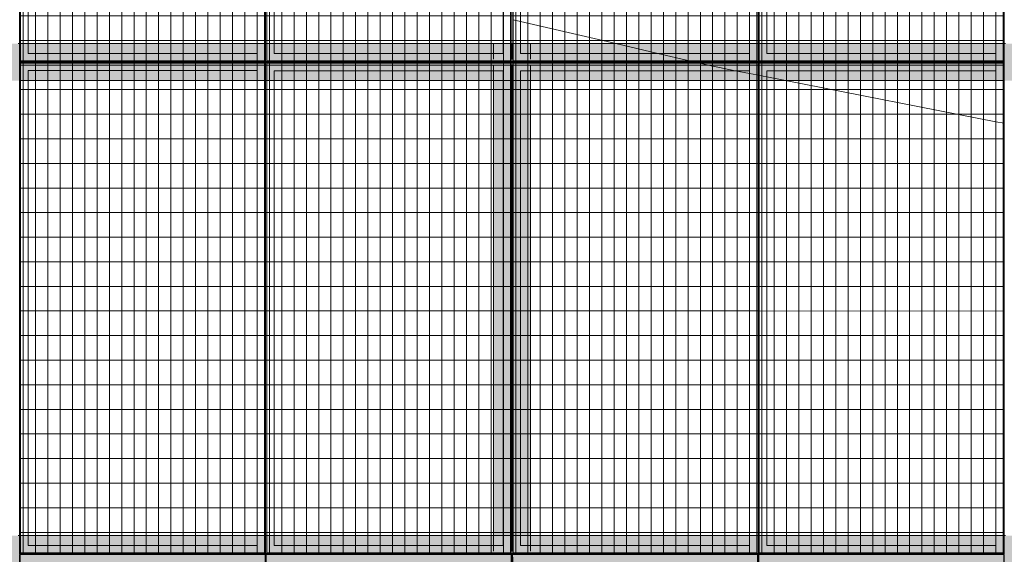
# Model space of a CAD drawing. Header units: metres. Extents: x -373759 to -373409, y 810976 to 811228.
# Tile 84 of 153: x -373587.38 to -373583.38, y 811117.88 to 811120.06. Entities that reach past the tile are written whole.
import ezdxf

# ---------------------------------------------------------------- set-up
doc = ezdxf.new("R2010")
doc.units = ezdxf.units.M
doc.header["$XCLIPFRAME"] = 2
doc.layers.add('A-GENM', color=7, linetype='Continuous', lineweight=5)
doc.layers.add('S-BEAM', color=7, linetype='Continuous', lineweight=5)
doc.layers.add('BASE ALAMEDA JULIO MULLER 1_explodidoR01_dwg', color=7, linetype='Continuous', lineweight=5, true_color=0x767676)
doc.layers.add('Curva_Mestra', color=7, linetype='Continuous', lineweight=40, true_color=0xa55200)
picture_1 = doc.add_image_def('image1.jpg', size_in_pixel=(999, 584))
pattern_1 = [(270, (3125.54, 1874.46), (100, 6e-15), []), (0, (3125.54, 1874.46), (0, 50), [])]

# ---------------------------------------------------------------- blocks, each defined once
blk = doc.blocks.new('BASE ALAMEDA JULIO MULLER 1_explodidoR01_dwg-478056-PISTA INFERIOR PARTE 1')
at = {"layer": 'Curva_Mestra', "color": 9, "lineweight": 5, "true_color": 0xc0c0c0}
for p, q in [((40042.9, 883298.1), (40069.8, 883283.1)), ((40069.8, 883283.1), (40417.2, 883090.9)), ((40417.2, 883090.9), (40571.1, 883005.6)), ((40571.1, 883005.6), (40686.5, 882941.8)), ((40688.6, 882940.6), (40691.8, 882938.8)), ((40695.3, 882936.9), (40716.5, 882925.2)), ((40720.8, 882922.8), (40725.1, 882920.4)), ((40725.2, 882920.3), (40770.5, 882895.3)), ((40772.5, 882894.2), (40854.5, 882852.5)), ((40854.5, 882852.5), (40906.9, 882825.9)), ((40906.9, 882825.9), (40933.5, 882812.4)), ((40934.1, 882812.1), (40938.5, 882809.8)), ((40938.8, 882809.7), (40943.2, 882807.5)), ((40943.9, 882807.1), (40970.5, 882793.6)), ((40970.5, 882793.6), (41039.8, 882758.4)), ((41039.8, 882758.4), (41815.4, 882364.4)), ((41815.4, 882364.4), (41846.7, 882348.6))]:
    blk.add_line(p, q, dxfattribs=at)
blk = doc.blocks.new('_EST_ PLACA PISO ESTRUTURAL MEIO - _EST_ PLACA PISO ESTRUTURAL MEIO-V15-PISTA INFERIOR PARTE 1')
at = {"layer": 'A-GENM', "color": 253, "true_color": 0xaaaaaa}
for p, q in [((-1000, 500), (-1000, -500)), ((-997.5, 500), (997.5, 500)), ((-875.8, 500), (-997.5, 500)), ((997.5, 497.5), (-997.5, 497.5)), ((-997.5, 497.5), (997.5, 497.5)), ((-997.5, 497.5), (-997.5, -497.5)), ((-997.5, 497.5), (-997.5, -497.5)), ((-997.5, -497.5), (-997.5, 497.5)), ((-997.5, 497.5), (-997.5, -497.5)), ((-842.5, 500), (-875.8, 500)), ((-875.8, 497.5), (-875.8, -497.5)), ((842.5, 500), (-842.5, 500)), ((-842.5, -497.5), (-842.5, 497.5)), ((875.8, 500), (842.5, 500)), ((842.5, 497.5), (842.5, -497.5)), ((997.5, 500), (875.8, 500)), ((875.8, 497.5), (875.8, -497.5)), ((997.5, -497.5), (997.5, 497.5)), ((997.5, 497.5), (997.5, -497.5)), ((997.5, 497.5), (997.5, -497.5)), ((997.5, 497.5), (997.5, -497.5)), ((1000, 500), (1000, -500)), ((997.5, -497.5), (-997.5, -497.5)), ((-997.5, -497.5), (997.5, -497.5)), ((-997.5, -500), (-875.8, -500)), ((997.5, -500), (-997.5, -500)), ((-875.8, -500), (-842.5, -500)), ((-842.5, -500), (842.5, -500)), ((842.5, -500), (875.8, -500)), ((875.8, -500), (997.5, -500))]:
    blk.add_line(p, q, dxfattribs=at)
blk = doc.blocks.new('_EST_ PLACA PISO ESTRUTURAL MEIO - _EST_ PLACA PISO ESTRUTURAL MEIO-V162-PISTA INFERIOR PARTE 1')
at = {"layer": 'A-GENM', "color": 253, "true_color": 0xaaaaaa}
for p, q in [((-1000, 500), (-1000, -500)), ((-997.5, 500), (997.5, 500)), ((-875.8, 500), (-997.5, 500)), ((997.5, 497.5), (-997.5, 497.5)), ((-997.5, 497.5), (997.5, 497.5)), ((-997.5, 497.5), (-997.5, -497.5)), ((-997.5, 497.5), (-997.5, -497.5)), ((-997.5, -497.5), (-997.5, 497.5)), ((-997.5, 497.5), (-997.5, -497.5)), ((-842.5, 500), (-875.8, 500)), ((-875.8, 497.5), (-875.8, -497.5)), ((842.5, 500), (-842.5, 500)), ((-842.5, -497.5), (-842.5, 497.5)), ((875.8, 500), (842.5, 500)), ((842.5, 497.5), (842.5, -497.5)), ((997.5, 500), (875.8, 500)), ((875.8, 497.5), (875.8, -497.5)), ((997.5, -497.5), (997.5, 497.5)), ((997.5, 497.5), (997.5, -497.5)), ((997.5, 497.5), (997.5, -497.5)), ((997.5, 497.5), (997.5, -497.5)), ((1000, 500), (1000, -500)), ((997.5, -497.5), (-997.5, -497.5)), ((-997.5, -497.5), (997.5, -497.5)), ((-997.5, -500), (-875.8, -500)), ((997.5, -500), (-997.5, -500)), ((-875.8, -500), (-842.5, -500)), ((-842.5, -500), (842.5, -500)), ((842.5, -500), (875.8, -500)), ((875.8, -500), (997.5, -500))]:
    blk.add_line(p, q, dxfattribs=at)
blk = doc.blocks.new('_EME_ GRADEX PISO 3X1  - _EME_ GRADEX PISO 3X1 -V289-PISTA INFERIOR PARTE 1')
at = {"layer": 'A-GENM', "true_color": 0xaaaaaa}
h = blk.add_hatch(dxfattribs=at)
h.set_pattern_fill('FP_1', color=253, style=0, pattern_type=2)
h.set_pattern_definition(pattern_1)
h.paths.add_polyline_path([(0, -1000), (3000, -1000), (3000, 0), (0, 0), (0, -625.4)], flags=0)
at = {"layer": 'A-GENM', "color": 253, "true_color": 0xaaaaaa}
for p, q in [((0, -1000), (0, 0)), ((0, 0), (2000, 0)), ((2000, 0), (0, 0)), ((0, 0), (0, -1000)), ((0, -1000), (0, 0)), ((0, 0), (3000, 0)), ((3000, 0), (0, 0)), ((0, 0), (0, -1000)), ((2000, 0), (2000, -1000)), ((2000, -1000), (2000, 0)), ((3000, 0), (3000, -1000)), ((3000, -1000), (3000, 0)), ((5, -5), (1995, -5)), ((5, -995), (5, -5)), ((5, -5), (1995, -5)), ((5, -995), (5, -5)), ((1965, -35), (35, -35)), ((35, -35), (35, -965)), ((35, -965), (35, -35)), ((35, -35), (1965, -35)), ((1965, -965), (1965, -35)), ((1965, -35), (1965, -965)), ((1995, -5), (1995, -995)), ((1995, -5), (1995, -995)), ((2000, -1000), (2000, 0)), ((2000, 0), (3000, 0)), ((3000, 0), (2000, 0)), ((2000, 0), (2000, -1000)), ((2005, -5), (2995, -5)), ((2005, -995), (2005, -5)), ((2005, -5), (2995, -5)), ((2005, -995), (2005, -5)), ((2965, -35), (2035, -35)), ((2035, -35), (2035, -965)), ((2035, -965), (2035, -35)), ((2035, -35), (2965, -35)), ((2965, -965), (2965, -35)), ((2965, -35), (2965, -965)), ((2995, -5), (2995, -995)), ((2995, -5), (2995, -995)), ((3000, 0), (3000, -1000)), ((3000, -1000), (3000, 0)), ((1995, -995), (5, -995)), ((1995, -995), (5, -995)), ((35, -965), (1965, -965)), ((1965, -965), (35, -965)), ((2995, -995), (2005, -995)), ((2995, -995), (2005, -995)), ((2035, -965), (2965, -965)), ((2965, -965), (2035, -965)), ((2000, -1000), (0, -1000)), ((0, -1000), (2000, -1000)), ((2000, -1000), (0, -1000)), ((0, -1000), (3000, -1000)), ((3000, -1000), (2000, -1000)), ((2000, -1000), (3000, -1000)), ((3000, -1000), (2000, -1000))]:
    blk.add_line(p, q, dxfattribs=at)
blk = doc.blocks.new('_EME_ GRADEX PISO 3X1  - _EME_ GRADEX PISO 3X1 -V290-PISTA INFERIOR PARTE 1')
at = {"layer": 'A-GENM', "true_color": 0xaaaaaa}
h = blk.add_hatch(dxfattribs=at)
h.set_pattern_fill('FP_1', color=253, style=0, pattern_type=2)
h.set_pattern_definition(pattern_1)
h.paths.add_polyline_path([(0, -1000), (3000, -1000), (3000, 0), (0, 0), (0, -895)], flags=0)
at = {"layer": 'A-GENM', "color": 253, "true_color": 0xaaaaaa}
for p, q in [((0, -1000), (0, 0)), ((0, 0), (2000, 0)), ((2000, 0), (0, 0)), ((0, 0), (0, -1000)), ((0, -1000), (0, 0)), ((0, 0), (2000, 0)), ((3000, 0), (0, 0)), ((0, 0), (0, -1000)), ((2000, 0), (2000, -1000)), ((2000, -1000), (2000, 0)), ((2000, 0), (3000, 0)), ((3000, 0), (3000, -1000)), ((3000, -1000), (3000, 0)), ((5, -5), (1995, -5)), ((5, -995), (5, -5)), ((5, -5), (1995, -5)), ((5, -995), (5, -5)), ((1965, -35), (35, -35)), ((35, -35), (35, -965)), ((35, -965), (35, -35)), ((35, -35), (1965, -35)), ((1965, -965), (1965, -35)), ((1965, -35), (1965, -965)), ((1995, -5), (1995, -995)), ((1995, -5), (1995, -995)), ((2000, -1000), (2000, 0)), ((2000, 0), (3000, 0)), ((3000, 0), (2000, 0)), ((2000, 0), (2000, -1000)), ((2005, -5), (2995, -5)), ((2005, -995), (2005, -5)), ((2005, -5), (2995, -5)), ((2005, -995), (2005, -5)), ((2965, -35), (2035, -35)), ((2035, -35), (2035, -965)), ((2035, -965), (2035, -35)), ((2035, -35), (2965, -35)), ((2965, -965), (2965, -35)), ((2965, -35), (2965, -965)), ((2995, -5), (2995, -995)), ((2995, -5), (2995, -995)), ((3000, 0), (3000, -1000)), ((3000, -1000), (3000, 0)), ((1995, -995), (5, -995)), ((1995, -995), (5, -995)), ((35, -965), (1965, -965)), ((1965, -965), (35, -965)), ((2995, -995), (2005, -995)), ((2995, -995), (2005, -995)), ((2035, -965), (2965, -965)), ((2965, -965), (2035, -965)), ((2000, -1000), (0, -1000)), ((0, -1000), (2000, -1000)), ((2000, -1000), (0, -1000)), ((0, -1000), (3000, -1000)), ((3000, -1000), (2000, -1000)), ((2000, -1000), (3000, -1000)), ((3000, -1000), (2000, -1000))]:
    blk.add_line(p, q, dxfattribs=at)
blk = doc.blocks.new('_EME_ GRADEX PISO 3X1  - _EME_ GRADEX PISO 3X1 -V291-PISTA INFERIOR PARTE 1')
at = {"layer": 'A-GENM', "true_color": 0xaaaaaa}
h = blk.add_hatch(dxfattribs=at)
h.set_pattern_fill('FP_1', color=253, style=0, pattern_type=2)
h.set_pattern_definition(pattern_1)
h.paths.add_polyline_path([(0, -1000), (3000, -1000), (3000, 0), (0, 0), (0, -529.8)], flags=0)
at = {"layer": 'A-GENM', "color": 253, "true_color": 0xaaaaaa}
for p, q in [((0, -1000), (0, 0)), ((0, 0), (2000, 0)), ((2000, 0), (0, 0)), ((0, 0), (0, -1000)), ((0, -1000), (0, 0)), ((0, 0), (2000, 0)), ((3000, 0), (0, 0)), ((0, 0), (0, -1000)), ((2000, 0), (2000, -1000)), ((2000, -1000), (2000, 0)), ((2000, 0), (3000, 0)), ((3000, 0), (3000, -1000)), ((3000, -1000), (3000, 0)), ((5, -5), (1995, -5)), ((5, -995), (5, -5)), ((5, -5), (1995, -5)), ((5, -995), (5, -5)), ((1965, -35), (35, -35)), ((35, -35), (35, -965)), ((35, -965), (35, -35)), ((35, -35), (1965, -35)), ((1965, -965), (1965, -35)), ((1965, -35), (1965, -965)), ((1995, -5), (1995, -995)), ((1995, -5), (1995, -995)), ((2000, -1000), (2000, 0)), ((2000, 0), (3000, 0)), ((3000, 0), (2000, 0)), ((2000, 0), (2000, -1000)), ((2005, -5), (2995, -5)), ((2005, -995), (2005, -5)), ((2005, -5), (2995, -5)), ((2005, -995), (2005, -5)), ((2965, -35), (2035, -35)), ((2035, -35), (2035, -965)), ((2035, -965), (2035, -35)), ((2035, -35), (2965, -35)), ((2965, -965), (2965, -35)), ((2965, -35), (2965, -965)), ((2995, -5), (2995, -995)), ((2995, -5), (2995, -995)), ((3000, 0), (3000, -1000)), ((3000, -1000), (3000, 0)), ((1995, -995), (5, -995)), ((1995, -995), (5, -995)), ((35, -965), (1965, -965)), ((1965, -965), (35, -965)), ((2995, -995), (2005, -995)), ((2995, -995), (2005, -995)), ((2035, -965), (2965, -965)), ((2965, -965), (2035, -965)), ((2000, -1000), (0, -1000)), ((0, -1000), (2000, -1000)), ((2000, -1000), (0, -1000)), ((0, -1000), (3000, -1000)), ((3000, -1000), (2000, -1000)), ((2000, -1000), (3000, -1000)), ((3000, -1000), (2000, -1000))]:
    blk.add_line(p, q, dxfattribs=at)
blk = doc.blocks.new('_EME_ GRADEX PISO 3X1  - _EME_ GRADEX PISO 3X1 -V292-PISTA INFERIOR PARTE 1')
at = {"layer": 'A-GENM', "true_color": 0xaaaaaa}
h = blk.add_hatch(dxfattribs=at)
h.set_pattern_fill('FP_1', color=253, style=0, pattern_type=2)
h.set_pattern_definition(pattern_1)
h.paths.add_polyline_path([(0, -1000), (3000, -1000), (3000, 0), (0, 0), (0, -799.4)], flags=0)
at = {"layer": 'A-GENM', "color": 253, "true_color": 0xaaaaaa}
for p, q in [((0, -1000), (0, 0)), ((0, 0), (2000, 0)), ((2000, 0), (0, 0)), ((0, 0), (0, -1000)), ((0, -1000), (0, 0)), ((0, 0), (2000, 0)), ((3000, 0), (0, 0)), ((0, 0), (0, -1000)), ((2000, 0), (2000, -1000)), ((2000, -1000), (2000, 0)), ((2000, 0), (3000, 0)), ((3000, 0), (3000, -1000)), ((3000, -1000), (3000, 0)), ((5, -5), (1995, -5)), ((5, -995), (5, -5)), ((5, -5), (1995, -5)), ((5, -995), (5, -5)), ((1965, -35), (35, -35)), ((35, -35), (35, -965)), ((35, -965), (35, -35)), ((35, -35), (1965, -35)), ((1965, -965), (1965, -35)), ((1965, -35), (1965, -965)), ((1995, -5), (1995, -995)), ((1995, -5), (1995, -995)), ((2000, -1000), (2000, 0)), ((2000, 0), (3000, 0)), ((3000, 0), (2000, 0)), ((2000, 0), (2000, -1000)), ((2005, -5), (2995, -5)), ((2005, -995), (2005, -5)), ((2005, -5), (2995, -5)), ((2005, -995), (2005, -5)), ((2965, -35), (2035, -35)), ((2035, -35), (2035, -965)), ((2035, -965), (2035, -35)), ((2035, -35), (2965, -35)), ((2965, -965), (2965, -35)), ((2965, -35), (2965, -965)), ((2995, -5), (2995, -995)), ((2995, -5), (2995, -995)), ((3000, 0), (3000, -1000)), ((3000, -1000), (3000, 0)), ((1995, -995), (5, -995)), ((1995, -995), (5, -995)), ((35, -965), (1965, -965)), ((1965, -965), (35, -965)), ((2995, -995), (2005, -995)), ((2995, -995), (2005, -995)), ((2035, -965), (2965, -965)), ((2965, -965), (2035, -965)), ((2000, -1000), (0, -1000)), ((0, -1000), (2000, -1000)), ((2000, -1000), (0, -1000)), ((0, -1000), (3000, -1000)), ((3000, -1000), (2000, -1000)), ((2000, -1000), (3000, -1000)), ((3000, -1000), (2000, -1000))]:
    blk.add_line(p, q, dxfattribs=at)
blk = doc.blocks.new('M_W-Wide Flange - VIGA I 15X17-4432523-PISTA INFERIOR PARTE 1')
at = {"layer": 'S-BEAM', "true_color": 0xff8080, "transparency": 33554432}
h = blk.add_hatch(color=11, dxfattribs=at)
h.paths.add_polyline_path([(-8001.8, 75), (-9000.7, 75), (-9000.7, 19.8), (-8001.8, 19.8)], flags=0)
h.paths.add_polyline_path([(8999.5, 19.8), (8999.5, 75), (-8001.8, 75), (-8001.8, 19.8), (-4741.5, 19.8), (8995.7, 19.8)], flags=0)
h = blk.add_hatch(color=11, dxfattribs=at)
h.paths.add_polyline_path([(8999.5, -75), (8999.5, 75), (-9000.7, 75), (-8999.3, -75), (8998.2, -75)], flags=0)
h.paths.add_polyline_path([(7998.2, 0), (7998.2, 0), (7998.2, 5)], flags=0)
h.paths.add_polyline_path([(3998.2, 0), (3998.2, 5), (3998.2, 5)], flags=0)
h.paths.add_polyline_path([(5998.2, 0), (5998.2, 5), (5998.2, 5)], flags=0)
h.paths.add_polyline_path([(971.6, 0), (971.6, 0), (993.2, 0)], flags=0)
h.paths.add_polyline_path([(-298, 0), (-298, 0), (-6.8, 0)], flags=0)
h.paths.add_polyline_path([(-1567.6, 0), (-1567.6, 0), (-1006.8, 0)], flags=0)
h.paths.add_polyline_path([(-1001.8, 0), (-1001.8, 0), (-1001.8, 5)], flags=0)
h.paths.add_polyline_path([(1998.2, 0), (1998.2, 5), (1998.2, 5)], flags=0)
h.paths.add_polyline_path([(-3472, 0), (-3472, 0), (-3006.8, 0)], flags=0)
h.paths.add_polyline_path([(-7280.7, 0), (-7280.7, 0), (-7006.8, 0)], flags=0)
h.paths.add_polyline_path([(-8550.3, 0), (-8550.3, 0), (-8006.8, 0)], flags=0)
h.paths.add_polyline_path([(998.2, 5), (998.2, 5), (998.2, 35)], flags=0)
h.paths.add_polyline_path([(-1.8, 5), (-1.8, 5), (-1.8, 35)], flags=0)
h.paths.add_polyline_path([(-1001.8, 5), (-1001.8, 5), (-1001.8, 35)], flags=0)
h.paths.add_polyline_path([(-3001.8, 5), (-3001.8, 5), (-3001.8, 35)], flags=0)
h.paths.add_polyline_path([(-4001.8, 5), (-4001.8, 5), (-4001.8, 35)], flags=0)
h.paths.add_polyline_path([(-5001.8, 5), (-5001.8, 5), (-5001.8, 35)], flags=0)
h.paths.add_polyline_path([(-6001.8, 5), (-6001.8, 5), (-6001.8, 35)], flags=0)
h.paths.add_polyline_path([(-7006.8, 5), (-7006.8, 5), (-7001.8, 5)], flags=0)
h.paths.add_polyline_path([(-7001.8, 5), (-7001.8, 5), (-7001.8, 35)], flags=0)
h.paths.add_polyline_path([(-8001.8, 5), (-8001.8, 5), (-8001.8, 35)], flags=0)
h = blk.add_hatch(color=11, dxfattribs=at)
h.paths.add_polyline_path([(8999.5, 2.7), (8999.5, 19.8), (-9000.7, 19.7), (-8999, 2.7), (8998, 2.7)], flags=0)
h.paths.add_polyline_path([(5998.2, 3.6), (5998.2, 5), (5998.2, 5)], flags=0)
h.paths.add_polyline_path([(3998.2, 3.8), (3998.2, 5), (3998.2, 5)], flags=0)
h.paths.add_polyline_path([(1998.2, 4), (1998.2, 5), (1998.2, 5)], flags=0)
h.paths.add_polyline_path([(-7006.8, 5), (-7006.8, 5), (-7001.8, 5)], flags=0)
at = {"layer": 'S-BEAM', "color": 1, "true_color": 0xff0000}
for p, q in [((-5997, 75), (-6006.6, 75)), ((-6006.6, 75), (-5997, 75)), ((-6006.6, 75), (-5997, 75)), ((-6006.6, 75), (-5997, 75)), ((-5967.4, 75), (-5996.8, 75)), ((-5996.8, 75), (-5967.4, 75)), ((-5996.8, 75), (-5967.4, 75)), ((-5996.8, 75), (-5967.4, 75)), ((-5036.8, 75), (-5966.8, 75)), ((-5966.8, 75), (-5036.8, 75)), ((-5966.8, 75), (-5036.8, 75)), ((-5966.8, 75), (-5036.8, 75)), ((-5006.8, 75), (-5036.2, 75)), ((-5036.2, 75), (-5006.8, 75)), ((-5036.2, 75), (-5006.8, 75)), ((-5036.2, 75), (-5006.8, 75)), ((-4997, 75), (-5006.6, 75)), ((-5006.6, 75), (-4997, 75)), ((-5006.6, 75), (-4997, 75)), ((-5006.6, 75), (-4997, 75)), ((-4967.4, 75), (-4996.8, 75)), ((-4996.8, 75), (-4967.4, 75)), ((-4996.8, 75), (-4967.4, 75)), ((-4996.8, 75), (-4967.4, 75)), ((-4036.8, 75), (-4966.8, 75)), ((-4966.8, 75), (-4036.8, 75)), ((-4966.8, 75), (-4036.8, 75)), ((-4966.8, 75), (-4036.8, 75)), ((-4006.8, 75), (-4036.2, 75)), ((-4036.2, 75), (-4006.8, 75)), ((-4036.2, 75), (-4006.8, 75)), ((-4036.2, 75), (-4006.8, 75)), ((-3997, 75), (-4006.6, 75)), ((-4006.6, 75), (-3997, 75)), ((-4006.6, 75), (-3997, 75)), ((-4006.6, 75), (-3997, 75)), ((-3967.4, 75), (-3996.8, 75)), ((-3996.8, 75), (-3967.4, 75)), ((-3996.8, 75), (-3967.4, 75)), ((-3996.8, 75), (-3967.4, 75)), ((-3036.8, 75), (-3966.8, 75)), ((-3966.8, 75), (-3036.8, 75)), ((-3966.8, 75), (-3036.8, 75)), ((-3966.8, 75), (-3036.8, 75)), ((-3006.8, 75), (-3036.2, 75)), ((-3036.2, 75), (-3006.8, 75)), ((-3036.2, 75), (-3006.8, 75)), ((-3036.2, 75), (-3006.8, 75)), ((-2997, 75), (-3006.6, 75)), ((-3006.6, 75), (-2997, 75)), ((-3006.6, 75), (-2997, 75)), ((-3006.6, 75), (-2997, 75)), ((-2967.4, 75), (-2996.8, 75)), ((-2996.8, 75), (-2967.4, 75)), ((-2996.8, 75), (-2967.4, 75)), ((-2996.8, 75), (-2967.4, 75)), ((-2036.8, 75), (-2966.8, 75)), ((-2966.8, 75), (-2036.8, 75)), ((-2966.8, 75), (-2036.8, 75)), ((-2966.8, 75), (-2036.8, 75)), ((-2006.8, 75), (-2036.2, 75)), ((-2036.2, 75), (-2006.8, 75)), ((-2036.2, 75), (-2006.8, 75)), ((-2036.2, 75), (-2006.8, 75)), ((-1997, 75), (-2006.6, 75)), ((-2006.6, 75), (-1997, 75)), ((-2006.6, 75), (-1997, 75)), ((-2006.6, 75), (-1997, 75))]:
    blk.add_line(p, q, dxfattribs=at)
at = {"layer": 'S-BEAM'}
for p, q in [((-5004.5, 2.7), (-5999, 2.7)), ((-4004.5, 2.7), (-4999, 2.7)), ((-3004.5, 2.7), (-3999, 2.7)), ((-2004.5, 2.7), (-2999, 2.7))]:
    blk.add_line(p, q, dxfattribs=at)
blk = doc.blocks.new('M_W-Wide Flange - VIGA I 15X17-4432522-PISTA INFERIOR PARTE 1')
at = {"layer": 'S-BEAM', "true_color": 0xff8080, "transparency": 33554432}
h = blk.add_hatch(color=11, dxfattribs=at)
h.paths.add_polyline_path([(-8001.8, 75), (-9000.7, 75), (-9000.7, 19.8), (-8001.8, 19.8)], flags=0)
h.paths.add_polyline_path([(9000.7, 19.8), (9000.7, 75), (-8001.8, 75), (-8001.8, 19.8), (-4741.6, 19.8), (8995.8, 19.8)], flags=0)
h = blk.add_hatch(color=11, dxfattribs=at)
h.paths.add_polyline_path([(-8001.8, 75), (-9000.7, 75), (-9000.7, -75), (-8001.8, -75), (-8001.8, 5)], flags=0)
h.paths.add_polyline_path([(-7001.8, 75), (-8001.8, 75), (-8001.6, -75), (-7001.8, -75), (-7001.8, 5)], flags=0)
h.paths.add_polyline_path([(-5001.8, 75), (-7001.8, 75), (-7001.6, -75), (-5001.8, -75), (-5001.8, 5)], flags=0)
h.paths.add_polyline_path([(-4001.8, 75), (-5001.8, 75), (-5001.6, -75), (-4001.8, -75), (-4001.8, 5)], flags=0)
h.paths.add_polyline_path([(-3001.8, 75), (-4001.8, 75), (-4001.6, -75), (-3001.8, -75), (-3001.8, 5)], flags=0)
h.paths.add_polyline_path([(-1001.8, 75), (-3001.8, 75), (-3001.6, -75), (-1001.8, -75), (-1001.8, 5)], flags=0)
h.paths.add_polyline_path([(-1.8, 75), (-1001.8, 75), (-1001.6, -75), (-1.8, -75), (-1.8, 5)], flags=0)
h.paths.add_polyline_path([(998.2, 75), (-1.8, 75), (-1.6, -75), (998.2, -75), (998.2, 5)], flags=0)
h.paths.add_polyline_path([(9000.7, -75), (9000.7, 75), (998.2, 75), (998.4, -75), (9000.5, -75)], flags=0)
h.paths.add_polyline_path([(7998.2, 0), (7998.2, 0), (7998.2, 5)], flags=0)
h.paths.add_polyline_path([(6993.2, -5), (6993.2, -5), (6998.2, -5)], flags=0)
h.paths.add_polyline_path([(4993.2, -5), (4993.2, -5), (4998.2, -5)], flags=0)
h.paths.add_polyline_path([(2993.2, -5), (2993.2, -5), (2998.2, -5)], flags=0)
h.paths.add_polyline_path([(2963.2, -5), (2963.2, -5), (2993.2, -5)], flags=0)
h.paths.add_polyline_path([(993.2, -5), (993.2, -5), (998.2, -5)], flags=0)
h.paths.add_polyline_path([(-6.8, 0), (-6.8, 0), (-1.8, 0)], flags=0)
h.paths.add_polyline_path([(-6.8, -5), (-6.8, 0), (-6.8, 0)], flags=0)
h.paths.add_polyline_path([(-1006.8, 0), (-1006.8, 0), (-1001.8, 0)], flags=0)
h.paths.add_polyline_path([(-1006.8, -5), (-1006.8, 0), (-1006.8, 0)], flags=0)
h.paths.add_polyline_path([(-3006.8, 0), (-3006.8, 0), (-3001.8, 0)], flags=0)
h.paths.add_polyline_path([(-3006.8, -5), (-3006.8, 0), (-3006.8, 0)], flags=0)
h.paths.add_polyline_path([(-4006.8, 0), (-4006.8, 0), (-4001.8, 0)], flags=0)
h.paths.add_polyline_path([(-4006.8, -5), (-4006.8, 0), (-4006.8, 0)], flags=0)
h.paths.add_polyline_path([(-4006.8, -5), (-4006.8, -5), (-4001.8, -5)], flags=0)
h.paths.add_polyline_path([(-5006.8, 0), (-5006.8, 0), (-5001.8, 0)], flags=0)
h.paths.add_polyline_path([(-5006.8, -5), (-5006.8, 0), (-5006.8, 0)], flags=0)
h.paths.add_polyline_path([(-8006.8, 0), (-8006.8, 0), (-8001.8, 0)], flags=0)
h.paths.add_polyline_path([(-8006.8, -5), (-8006.8, 0), (-8006.8, 0)], flags=0)
h.paths.add_polyline_path([(-8006.8, -5), (-8006.8, -5), (-8001.8, -5)], flags=0)
h.paths.add_polyline_path([(8000.7, 0), (8000.7, 0), (8005.7, 0)], flags=0)
h.paths.add_polyline_path([(-2001.8, 0), (-2001.8, 0), (-2001.8, 5)], flags=0)
h = blk.add_hatch(color=11, dxfattribs=at)
h.paths.add_polyline_path([(9000.7, 2.7), (9000.7, 19.8), (-9000.7, 19.7), (-8999, 2.7), (8998, 2.7)], flags=0)
h.paths.add_polyline_path([(3.2, 5), (3.2, 5), (33.2, 5)], flags=0)
h.paths.add_polyline_path([(5998.2, 5), (5998.2, 5), (5998.2, 5)], flags=0)
h.paths.add_polyline_path([(-996.8, 5), (-996.8, 5), (-966.8, 5)], flags=0)
h.paths.add_polyline_path([(-1036.8, 5), (-1036.8, 5), (-1007.6, 5)], flags=0)
h.paths.add_polyline_path([(-1567.6, 5), (-1567.6, 5), (-1036.8, 5)], flags=0)
h.paths.add_polyline_path([(-3006.8, 5), (-3006.8, 5), (-3036.8, 5)], flags=0)
h.paths.add_polyline_path([(-3006.8, 5), (-3006.8, 5), (-3012.2, 5)], flags=0)
h.paths.add_polyline_path([(-5006.8, 5), (-5006.8, 5), (-5036.8, 5)], flags=0)
h = blk.add_hatch(color=11, dxfattribs=at)
h.paths.add_polyline_path([(9000.7, -19.7), (8998, -2.8), (-9000.7, -5.1), (-9000.7, -19.7), (9000.7, -19.7)], flags=0)
h.paths.add_polyline_path([(-3472, -5), (-3472, -5), (-3036.8, -5)], flags=0)
h.paths.add_polyline_path([(-3966.8, -5), (-3966.8, -5), (-3996.6, -5)], flags=0)
h.paths.add_polyline_path([(-3036.8, -5), (-3036.8, -5), (-3006.8, -5)], flags=0)
h.paths.add_polyline_path([(8035.7, -3.3), (8035.7, -3.3), (8589.1, -3.3)], flags=0)
blk.add_hatch(color=11, dxfattribs=at).paths.add_polyline_path([(9000.7, -75), (9000.7, -19.7), (-9000.7, -19.8), (-9000.7, -75), (9000.5, -75)], flags=0)
at = {"layer": 'S-BEAM', "color": 1, "true_color": 0xff0000}
for p, q in [((-5997.1, 75), (-6006.4, 75)), ((-6006.4, 75), (-5997.1, 75)), ((-6006.4, 75), (-5997.1, 75)), ((-6006.4, 75), (-5997.1, 75)), ((-5968, 75), (-5996.8, 75)), ((-5996.8, 75), (-5968, 75)), ((-5996.8, 75), (-5968, 75)), ((-5996.8, 75), (-5968, 75)), ((-5036.8, 75), (-5966.8, 75)), ((-5966.8, 75), (-5036.8, 75)), ((-5966.8, 75), (-5036.8, 75)), ((-5966.8, 75), (-5036.8, 75)), ((-5006.8, 75), (-5035.5, 75)), ((-5035.5, 75), (-5006.8, 75)), ((-5035.5, 75), (-5006.8, 75)), ((-5035.5, 75), (-5006.8, 75)), ((-4997.1, 75), (-5006.4, 75)), ((-5006.4, 75), (-4997.1, 75)), ((-5006.4, 75), (-4997.1, 75)), ((-5006.4, 75), (-4997.1, 75)), ((-4968, 75), (-4996.8, 75)), ((-4996.8, 75), (-4968, 75)), ((-4996.8, 75), (-4968, 75)), ((-4996.8, 75), (-4968, 75)), ((-4036.8, 75), (-4966.8, 75)), ((-4966.8, 75), (-4036.8, 75)), ((-4966.8, 75), (-4036.8, 75)), ((-4966.8, 75), (-4036.8, 75)), ((-4006.8, 75), (-4035.5, 75)), ((-4035.5, 75), (-4006.8, 75)), ((-4035.5, 75), (-4006.8, 75)), ((-4035.5, 75), (-4006.8, 75)), ((-3997.1, 75), (-4006.4, 75)), ((-4006.4, 75), (-3997.1, 75)), ((-4006.4, 75), (-3997.1, 75)), ((-4006.4, 75), (-3997.1, 75)), ((-3968, 75), (-3996.8, 75)), ((-3996.8, 75), (-3968, 75)), ((-3996.8, 75), (-3968, 75)), ((-3996.8, 75), (-3968, 75)), ((-3036.8, 75), (-3966.8, 75)), ((-3966.8, 75), (-3036.8, 75)), ((-3966.8, 75), (-3036.8, 75)), ((-3966.8, 75), (-3036.8, 75)), ((-3006.8, 75), (-3035.5, 75)), ((-3035.5, 75), (-3006.8, 75)), ((-3035.5, 75), (-3006.8, 75)), ((-3035.5, 75), (-3006.8, 75)), ((-2997.1, 75), (-3006.4, 75)), ((-3006.4, 75), (-2997.1, 75)), ((-3006.4, 75), (-2997.1, 75)), ((-3006.4, 75), (-2997.1, 75)), ((-2968, 75), (-2996.8, 75)), ((-2996.8, 75), (-2968, 75)), ((-2996.8, 75), (-2968, 75)), ((-2996.8, 75), (-2968, 75)), ((-2036.8, 75), (-2966.8, 75)), ((-2966.8, 75), (-2036.8, 75)), ((-2966.8, 75), (-2036.8, 75)), ((-2966.8, 75), (-2036.8, 75)), ((-2006.8, 75), (-2035.5, 75)), ((-2035.5, 75), (-2006.8, 75)), ((-2035.5, 75), (-2006.8, 75)), ((-2035.5, 75), (-2006.8, 75)), ((-1997.1, 75), (-2006.4, 75)), ((-2006.4, 75), (-1997.1, 75)), ((-2006.4, 75), (-1997.1, 75)), ((-2006.4, 75), (-1997.1, 75)), ((-6001.6, -75), (-5996.8, -75)), ((-6001.6, -75), (-5996.8, -75)), ((-6001.6, -75), (-5996.8, -75)), ((-6001.6, -75), (-5996.8, -75)), ((-5995.7, -75), (-5966.8, -75)), ((-5995.7, -75), (-5966.8, -75)), ((-5995.7, -75), (-5966.8, -75)), ((-5995.7, -75), (-5966.8, -75)), ((-5966.8, -75), (-5036.8, -75)), ((-5966.8, -75), (-5036.8, -75)), ((-5966.8, -75), (-5036.8, -75)), ((-5966.8, -75), (-5036.8, -75)), ((-5036.8, -75), (-5007.9, -75)), ((-5036.8, -75), (-5007.9, -75)), ((-5036.8, -75), (-5007.9, -75)), ((-5036.8, -75), (-5007.9, -75)), ((-5006.8, -75), (-5002, -75)), ((-5006.8, -75), (-5002, -75)), ((-5006.8, -75), (-5002, -75)), ((-5006.8, -75), (-5002, -75)), ((-5001.6, -75), (-4996.8, -75)), ((-5001.6, -75), (-4996.8, -75)), ((-5001.6, -75), (-4996.8, -75)), ((-5001.6, -75), (-4996.8, -75)), ((-4995.7, -75), (-4966.8, -75)), ((-4995.7, -75), (-4966.8, -75)), ((-4995.7, -75), (-4966.8, -75)), ((-4995.7, -75), (-4966.8, -75)), ((-4966.8, -75), (-4036.8, -75)), ((-4966.8, -75), (-4036.8, -75)), ((-4966.8, -75), (-4036.8, -75)), ((-4966.8, -75), (-4036.8, -75)), ((-4036.8, -75), (-4007.9, -75)), ((-4036.8, -75), (-4007.9, -75)), ((-4036.8, -75), (-4007.9, -75)), ((-4036.8, -75), (-4007.9, -75)), ((-4006.8, -75), (-4002, -75)), ((-4006.8, -75), (-4002, -75)), ((-4006.8, -75), (-4002, -75)), ((-4006.8, -75), (-4002, -75)), ((-4001.6, -75), (-3996.8, -75)), ((-4001.6, -75), (-3996.8, -75)), ((-4001.6, -75), (-3996.8, -75)), ((-4001.6, -75), (-3996.8, -75)), ((-3995.7, -75), (-3966.8, -75)), ((-3995.7, -75), (-3966.8, -75)), ((-3995.7, -75), (-3966.8, -75)), ((-3995.7, -75), (-3966.8, -75)), ((-3966.8, -75), (-3036.8, -75)), ((-3966.8, -75), (-3036.8, -75)), ((-3966.8, -75), (-3036.8, -75)), ((-3966.8, -75), (-3036.8, -75)), ((-3036.8, -75), (-3007.9, -75)), ((-3036.8, -75), (-3007.9, -75)), ((-3036.8, -75), (-3007.9, -75)), ((-3036.8, -75), (-3007.9, -75)), ((-3006.8, -75), (-3002, -75)), ((-3006.8, -75), (-3002, -75)), ((-3006.8, -75), (-3002, -75)), ((-3006.8, -75), (-3002, -75)), ((-3001.6, -75), (-2996.8, -75)), ((-3001.6, -75), (-2996.8, -75)), ((-3001.6, -75), (-2996.8, -75)), ((-3001.6, -75), (-2996.8, -75)), ((-2995.7, -75), (-2966.8, -75)), ((-2995.7, -75), (-2966.8, -75)), ((-2995.7, -75), (-2966.8, -75)), ((-2995.7, -75), (-2966.8, -75)), ((-2966.8, -75), (-2036.8, -75)), ((-2966.8, -75), (-2036.8, -75)), ((-2966.8, -75), (-2036.8, -75)), ((-2966.8, -75), (-2036.8, -75)), ((-2036.8, -75), (-2007.9, -75)), ((-2036.8, -75), (-2007.9, -75)), ((-2036.8, -75), (-2007.9, -75)), ((-2036.8, -75), (-2007.9, -75)), ((-2006.8, -75), (-2002, -75)), ((-2006.8, -75), (-2002, -75)), ((-2006.8, -75), (-2002, -75)), ((-2006.8, -75), (-2002, -75))]:
    blk.add_line(p, q, dxfattribs=at)
at = {"layer": 'S-BEAM'}
for p, q in [((-5004.5, 2.7), (-5999, 2.7)), ((-4004.5, 2.7), (-4999, 2.7)), ((-3004.5, 2.7), (-3999, 2.7)), ((-2004.5, 2.7), (-2999, 2.7)), ((-5004.5, -2.8), (-5999, -2.8)), ((-4004.5, -2.8), (-4999, -2.8)), ((-3004.5, -2.8), (-3999, -2.8)), ((-2004.5, -2.8), (-2999, -2.8))]:
    blk.add_line(p, q, dxfattribs=at)
blk = doc.blocks.new('M_W-Wide Flange - VIGA I 25X15-V381-PISTA INFERIOR PARTE 1')
at = {"layer": 'S-BEAM'}
for p, q in [((-101.3, 2.7), (-1901.2, 2.7)), ((-42.8, 2.7), (-101.3, 2.7)), ((-38.7, 2.7), (-41.6, 2.7)), ((-12.1, 2.7), (-15, 2.7)), ((-7.7, 2.7), (-10.9, 2.7)), ((48.7, 2.7), (-6.5, 2.7)), ((1898.7, 2.7), (48.7, 2.7)), ((1957.2, 2.7), (1898.7, 2.7)), ((1961.3, 2.7), (1958.4, 2.7)), ((1987.9, 2.7), (1985, 2.7)), ((1992.3, 2.7), (1989.1, 2.7)), ((2048.7, 2.7), (1993.5, 2.7)), ((-101.3, -2.8), (-1901.2, -2.8)), ((-42.8, -2.8), (-101.3, -2.8)), ((-38.7, -2.8), (-41.6, -2.8)), ((-22.9, -2.8), (-26.2, -2.8)), ((-12.1, -2.8), (-15, -2.8)), ((-7.7, -2.8), (-10.9, -2.8)), ((48.7, -2.8), (-6.5, -2.8)), ((1898.7, -2.8), (48.7, -2.8)), ((1957.2, -2.8), (1898.7, -2.8)), ((1961.3, -2.8), (1958.4, -2.8)), ((1973.7, -2.8), (1969.9, -2.8)), ((1977.1, -2.8), (1973.8, -2.8)), ((1987.9, -2.8), (1985, -2.8)), ((1992.3, -2.8), (1989.1, -2.8)), ((2048.7, -2.8), (1993.5, -2.8))]:
    blk.add_line(p, q, dxfattribs=at)

msp = doc.modelspace()

# ---------------------------------------------------------------- hatches: boundary and pattern name
at = {"layer": 'S-BEAM', "true_color": 0xff8080, "transparency": 33554432}
for points in [[(-373585.4011, 811116.0085), (-373585.4011, 811119.9584), (-373585.4563, 811119.9584), (-373585.4563, 811116.0085)], [(-373585.3616, 811116.0085), (-373585.3616, 811119.9584), (-373585.3786, 811119.9584), (-373585.3763, 811116.0085), (-373585.366, 811116.0085)]]:
    msp.add_hatch(color=11, dxfattribs=at).paths.add_polyline_path(points, flags=0)
h = msp.add_hatch(color=11, dxfattribs=at)
h.paths.add_polyline_path([(-373585.3063, 811119.8784), (-373585.3063, 811119.8784), (-373585.3474, 811119.8784)], flags=0)
h.paths.add_polyline_path([(-373585.3063, 811116.0085), (-373585.3063, 811119.9584), (-373585.4563, 811119.9584), (-373585.4563, 811117.8834), (-373585.4563, 811117.8807), (-373585.4563, 811116.0085), (-373585.3799, 811116.0085)], flags=0)
h.paths.add_polyline_path([(-373585.4174, 811117.9184), (-373585.4174, 811117.9184), (-373585.4174, 811117.9584)], flags=0)
h.paths.add_polyline_path([(-373585.3474, 811118.9507), (-373585.3474, 811118.9507), (-373585.3474, 811119.7461)], flags=0)
h.paths.add_polyline_path([(-373585.3824, 811118.9507), (-373585.3824, 811118.9507), (-373585.3824, 811119.7461)], flags=0)
h = msp.add_hatch(color=11, dxfattribs=at)
h.paths.add_polyline_path([(-373585.3841, 811116.0085), (-373585.3863, 811119.9584), (-373585.4011, 811119.9584), (-373585.4011, 811116.0085), (-373585.3846, 811116.0085)], flags=0)
h.paths.add_polyline_path([(-373585.3891, 811119.8785), (-373585.3891, 811119.8784), (-373585.3926, 811119.8784)], flags=0)
h = msp.add_hatch(color=11, dxfattribs=at)
h.paths.add_polyline_path([(-373585.3063, 811119.8784), (-373585.3063, 811119.8784), (-373585.3474, 811119.8784)], flags=0)
h.paths.add_polyline_path([(-373585.3616, 811116.0085), (-373585.3063, 811116.0085), (-373585.3063, 811119.9584), (-373585.3616, 811119.9584), (-373585.3616, 811116.0085)], flags=0)
h.paths.add_polyline_path([(-373585.3474, 811118.9507), (-373585.3474, 811118.9507), (-373585.3474, 811119.7461)], flags=0)

# ---------------------------------------------------------------- linework, layer by layer
at = {"layer": 'S-BEAM', "color": 1, "true_color": 0xff0000}
for p, q in [((-373585.4563, 811119.9584), (-373585.4174, 811119.9584)), ((-373585.4174, 811119.9584), (-373585.4563, 811119.9584)), ((-373585.4563, 811119.9584), (-373585.4174, 811119.9584)), ((-373585.4174, 811119.9584), (-373585.4563, 811119.9584)), ((-373585.4563, 811119.9584), (-373585.4563, 811119.9184)), ((-373585.4563, 811119.9184), (-373585.4563, 811119.9584)), ((-373585.4563, 811119.9184), (-373585.4563, 811119.9584)), ((-373585.4563, 811119.9184), (-373585.4563, 811119.9584)), ((-373585.4161, 811119.9584), (-373585.4011, 811119.9584)), ((-373585.4011, 811119.9584), (-373585.4161, 811119.9584)), ((-373585.4161, 811119.9584), (-373585.3874, 811119.9584)), ((-373585.389, 811119.9584), (-373585.4161, 811119.9584)), ((-373585.4011, 811119.9584), (-373585.3967, 811119.9584)), ((-373585.389, 811119.9584), (-373585.4011, 811119.9584)), ((-373585.3967, 811119.9584), (-373585.3926, 811119.9584)), ((-373585.3926, 811119.9584), (-373585.389, 811119.9584)), ((-373585.389, 811119.9584), (-373585.3863, 811119.9584)), ((-373585.3863, 811119.9584), (-373585.389, 811119.9584)), ((-373585.387, 811119.9584), (-373585.3777, 811119.9584)), ((-373585.3863, 811119.9584), (-373585.3841, 811119.9584)), ((-373585.3846, 811119.9584), (-373585.3863, 811119.9584)), ((-373585.3841, 811119.9584), (-373585.3846, 811119.9584)), ((-373585.378, 811119.9584), (-373585.3824, 811119.9584)), ((-373585.378, 811119.9584), (-373585.3786, 811119.9584)), ((-373585.3786, 811119.9584), (-373585.378, 811119.9584)), ((-373585.3701, 811119.9584), (-373585.378, 811119.9584)), ((-373585.378, 811119.9584), (-373585.3763, 811119.9584)), ((-373585.3774, 811119.9584), (-373585.3486, 811119.9584)), ((-373585.3763, 811119.9584), (-373585.3701, 811119.9584)), ((-373585.3486, 811119.9584), (-373585.3736, 811119.9584)), ((-373585.366, 811119.9584), (-373585.3701, 811119.9584)), ((-373585.3701, 811119.9584), (-373585.366, 811119.9584)), ((-373585.3616, 811119.9584), (-373585.366, 811119.9584)), ((-373585.366, 811119.9584), (-373585.3616, 811119.9584)), ((-373585.3486, 811119.9584), (-373585.3616, 811119.9584)), ((-373585.3616, 811119.9584), (-373585.3486, 811119.9584)), ((-373585.3474, 811119.9584), (-373585.3063, 811119.9584)), ((-373585.3063, 811119.9584), (-373585.3474, 811119.9584)), ((-373585.3474, 811119.9584), (-373585.3063, 811119.9584)), ((-373585.3063, 811119.9584), (-373585.3474, 811119.9584)), ((-373585.3063, 811119.9184), (-373585.3063, 811119.9584)), ((-373585.3063, 811119.9184), (-373585.3063, 811119.9584)), ((-373585.3063, 811119.9184), (-373585.3063, 811119.9584)), ((-373585.3063, 811119.9184), (-373585.3063, 811119.9584)), ((-373585.4563, 811119.9172), (-373585.4563, 811119.9032)), ((-373585.4563, 811119.9032), (-373585.4563, 811119.9172)), ((-373585.4563, 811119.9032), (-373585.4563, 811119.9172)), ((-373585.4563, 811119.9032), (-373585.4563, 811119.9172)), ((-373585.3063, 811119.9032), (-373585.3063, 811119.9184)), ((-373585.3063, 811119.9032), (-373585.3063, 811119.9184)), ((-373585.3063, 811119.9032), (-373585.3063, 811119.9184)), ((-373585.3063, 811119.9032), (-373585.3063, 811119.9184)), ((-373585.4563, 811119.902), (-373585.4563, 811119.8988)), ((-373585.4563, 811119.8988), (-373585.4563, 811119.902)), ((-373585.4563, 811119.8988), (-373585.4563, 811119.902)), ((-373585.4563, 811119.8988), (-373585.4563, 811119.902)), ((-373585.4563, 811119.8977), (-373585.4563, 811119.8947)), ((-373585.4563, 811119.8947), (-373585.4563, 811119.8977)), ((-373585.4563, 811119.8947), (-373585.4563, 811119.8977)), ((-373585.4563, 811119.8947), (-373585.4563, 811119.8977)), ((-373585.4563, 811119.8868), (-373585.4563, 811119.8796)), ((-373585.4563, 811119.8796), (-373585.4563, 811119.8868)), ((-373585.4563, 811119.8796), (-373585.4563, 811119.8868)), ((-373585.4563, 811119.8796), (-373585.4563, 811119.8868)), ((-373585.3063, 811119.8988), (-373585.3063, 811119.902)), ((-373585.3063, 811119.8988), (-373585.3063, 811119.902)), ((-373585.3063, 811119.8988), (-373585.3063, 811119.902)), ((-373585.3063, 811119.8988), (-373585.3063, 811119.902)), ((-373585.3063, 811119.8947), (-373585.3063, 811119.8976)), ((-373585.3063, 811119.8947), (-373585.3063, 811119.8976)), ((-373585.3063, 811119.8947), (-373585.3063, 811119.8976)), ((-373585.3063, 811119.8947), (-373585.3063, 811119.8976)), ((-373585.3063, 811119.8838), (-373585.3063, 811119.8868)), ((-373585.3063, 811119.8838), (-373585.3063, 811119.8868)), ((-373585.3063, 811119.8838), (-373585.3063, 811119.8868)), ((-373585.3063, 811119.8838), (-373585.3063, 811119.8868)), ((-373585.3063, 811119.8796), (-373585.3063, 811119.8831)), ((-373585.3063, 811119.8796), (-373585.3063, 811119.8831)), ((-373585.3063, 811119.8796), (-373585.3063, 811119.8831)), ((-373585.3063, 811119.8796), (-373585.3063, 811119.8831)), ((-373585.4563, 811119.8711), (-373585.4563, 811119.8681)), ((-373585.4563, 811119.8681), (-373585.4563, 811119.8711)), ((-373585.4563, 811119.8681), (-373585.4563, 811119.8711)), ((-373585.4563, 811119.8681), (-373585.4563, 811119.8711)), ((-373585.4563, 811119.8669), (-373585.4563, 811119.8497)), ((-373585.4563, 811119.8497), (-373585.4563, 811119.8669)), ((-373585.4563, 811119.8497), (-373585.4563, 811119.8669)), ((-373585.4563, 811119.8497), (-373585.4563, 811119.8669)), ((-373585.4563, 811119.8484), (-373585.4563, 811119.8084)), ((-373585.4563, 811119.8084), (-373585.4563, 811119.8484)), ((-373585.4563, 811119.8084), (-373585.4563, 811119.8484)), ((-373585.4563, 811119.8084), (-373585.4563, 811119.8484)), ((-373585.3063, 811119.8681), (-373585.3063, 811119.871)), ((-373585.3063, 811119.8681), (-373585.3063, 811119.871)), ((-373585.3063, 811119.8681), (-373585.3063, 811119.871)), ((-373585.3063, 811119.8681), (-373585.3063, 811119.871)), ((-373585.3063, 811119.8484), (-373585.3063, 811119.8669)), ((-373585.3063, 811119.8484), (-373585.3063, 811119.8669)), ((-373585.3063, 811119.8484), (-373585.3063, 811119.8669)), ((-373585.3063, 811119.8484), (-373585.3063, 811119.8669)), ((-373585.3063, 811119.8084), (-373585.3063, 811119.8484)), ((-373585.3063, 811119.8084), (-373585.3063, 811119.8484)), ((-373585.3063, 811119.8084), (-373585.3063, 811119.8484)), ((-373585.3063, 811119.8084), (-373585.3063, 811119.8484)), ((-373585.4563, 811119.8084), (-373585.4563, 811117.9584)), ((-373585.4563, 811117.9584), (-373585.4563, 811119.8084)), ((-373585.4563, 811117.9584), (-373585.4563, 811119.8084)), ((-373585.4563, 811117.9584), (-373585.4563, 811119.8084)), ((-373585.3063, 811117.9584), (-373585.3063, 811119.8084)), ((-373585.3063, 811117.9584), (-373585.3063, 811119.8084)), ((-373585.3063, 811117.9584), (-373585.3063, 811119.8084)), ((-373585.3063, 811117.9584), (-373585.3063, 811119.8084)), ((-373585.4563, 811117.9584), (-373585.4563, 811117.9184)), ((-373585.4563, 811117.9184), (-373585.4563, 811117.9584)), ((-373585.4563, 811117.9184), (-373585.4563, 811117.9584)), ((-373585.4563, 811117.9184), (-373585.4563, 811117.9584)), ((-373585.3063, 811117.9184), (-373585.3063, 811117.9584)), ((-373585.3063, 811117.9184), (-373585.3063, 811117.9584)), ((-373585.3063, 811117.9184), (-373585.3063, 811117.9584)), ((-373585.3063, 811117.9184), (-373585.3063, 811117.9584)), ((-373585.4563, 811117.9172), (-373585.4563, 811117.9032)), ((-373585.4563, 811117.9032), (-373585.4563, 811117.9172)), ((-373585.4563, 811117.9032), (-373585.4563, 811117.9172)), ((-373585.4563, 811117.9032), (-373585.4563, 811117.9172)), ((-373585.3063, 811117.9032), (-373585.3063, 811117.9184)), ((-373585.3063, 811117.9032), (-373585.3063, 811117.9184)), ((-373585.3063, 811117.9032), (-373585.3063, 811117.9184)), ((-373585.3063, 811117.9032), (-373585.3063, 811117.9184)), ((-373585.4563, 811117.902), (-373585.4563, 811117.8988)), ((-373585.4563, 811117.8988), (-373585.4563, 811117.902)), ((-373585.4563, 811117.8988), (-373585.4563, 811117.902)), ((-373585.4563, 811117.8988), (-373585.4563, 811117.902)), ((-373585.4563, 811117.8977), (-373585.4563, 811117.8947)), ((-373585.4563, 811117.8947), (-373585.4563, 811117.8977)), ((-373585.4563, 811117.8947), (-373585.4563, 811117.8977)), ((-373585.4563, 811117.8947), (-373585.4563, 811117.8977)), ((-373585.4563, 811117.8868), (-373585.4563, 811117.8834)), ((-373585.4563, 811117.8834), (-373585.4563, 811117.8868)), ((-373585.4563, 811117.8834), (-373585.4563, 811117.8868)), ((-373585.4563, 811117.8834), (-373585.4563, 811117.8868)), ((-373585.3063, 811117.8988), (-373585.3063, 811117.902)), ((-373585.3063, 811117.8988), (-373585.3063, 811117.902)), ((-373585.3063, 811117.8988), (-373585.3063, 811117.902)), ((-373585.3063, 811117.8988), (-373585.3063, 811117.902)), ((-373585.3063, 811117.8947), (-373585.3063, 811117.8976)), ((-373585.3063, 811117.8947), (-373585.3063, 811117.8976)), ((-373585.3063, 811117.8947), (-373585.3063, 811117.8976)), ((-373585.3063, 811117.8947), (-373585.3063, 811117.8976)), ((-373585.3063, 811117.8838), (-373585.3063, 811117.8868)), ((-373585.3063, 811117.8838), (-373585.3063, 811117.8868)), ((-373585.3063, 811117.8838), (-373585.3063, 811117.8868)), ((-373585.3063, 811117.8838), (-373585.3063, 811117.8868))]:
    msp.add_line(p, q, dxfattribs=at)

# ---------------------------------------------------------------- block references
at = {"layer": 'A-GENM', "color": 253, "true_color": 0xaaaaaa, "xscale": 0.001000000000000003, "yscale": 0.001000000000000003, "zscale": 0.001000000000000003, "rotation": 89.99971691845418}
for name, p in [('_EME_ GRADEX PISO 3X1  - _EME_ GRADEX PISO 3X1 -V289-PISTA INFERIOR PARTE 1', (-373587.3824, 811117.8835)), ('_EME_ GRADEX PISO 3X1  - _EME_ GRADEX PISO 3X1 -V290-PISTA INFERIOR PARTE 1', (-373586.3824, 811117.8834)), ('_EME_ GRADEX PISO 3X1  - _EME_ GRADEX PISO 3X1 -V291-PISTA INFERIOR PARTE 1', (-373585.3824, 811117.8834)), ('_EME_ GRADEX PISO 3X1  - _EME_ GRADEX PISO 3X1 -V292-PISTA INFERIOR PARTE 1', (-373584.3824, 811117.8834)), ('_EST_ PLACA PISO ESTRUTURAL MEIO - _EST_ PLACA PISO ESTRUTURAL MEIO-V15-PISTA INFERIOR PARTE 1', (-373586.8824, 811116.8835)), ('_EST_ PLACA PISO ESTRUTURAL MEIO - _EST_ PLACA PISO ESTRUTURAL MEIO-V15-PISTA INFERIOR PARTE 1', (-373585.8824, 811116.8834)), ('_EST_ PLACA PISO ESTRUTURAL MEIO - _EST_ PLACA PISO ESTRUTURAL MEIO-V15-PISTA INFERIOR PARTE 1', (-373584.8824, 811116.8834)), ('_EST_ PLACA PISO ESTRUTURAL MEIO - _EST_ PLACA PISO ESTRUTURAL MEIO-V162-PISTA INFERIOR PARTE 1', (-373583.8824, 811116.8834))]:
    msp.add_blockref(name, p, dxfattribs=at)
at = {"layer": 'BASE ALAMEDA JULIO MULLER 1_explodidoR01_dwg', "color": 9, "true_color": 0xc0c0c0, "xscale": 0.0009999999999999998, "yscale": 0.0009999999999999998, "zscale": 0.0009999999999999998, "rotation": 15.8306522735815}
msp.add_blockref('BASE ALAMEDA JULIO MULLER 1_explodidoR01_dwg-478056-PISTA INFERIOR PARTE 1', (-373382.9422, 810259.3357), dxfattribs=at)
at = {"layer": 'S-BEAM', "color": 1, "true_color": 0xff0000, "xscale": 0.001, "yscale": 0.001, "zscale": 0.001}
for name, p in [('M_W-Wide Flange - VIGA I 15X17-4432522-PISTA INFERIOR PARTE 1', (-373581.3806, 811119.8834)), ('M_W-Wide Flange - VIGA I 15X17-4432523-PISTA INFERIOR PARTE 1', (-373581.3806, 811117.8834))]:
    msp.add_blockref(name, p, dxfattribs=at)
at = {"layer": 'S-BEAM', "xscale": 0.001, "yscale": 0.001, "zscale": 0.001, "rotation": 89.99975580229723}
msp.add_blockref('M_W-Wide Flange - VIGA I 25X15-V381-PISTA INFERIOR PARTE 1', (-373585.3813, 811117.9097), dxfattribs=at)

# ---------------------------------------------------------------- pictures from other files: only their frames are drawn
image = msp.add_image(picture_1, insert=(-373760.7975, 810990.6628), size_in_units=(351.8083, 205.6617))
image.set_boundary_path([(4.5384, 95.0127), (998.5, 423.3533)])
image.dxf.flags = 15

doc.saveas('drawing.dxf')
